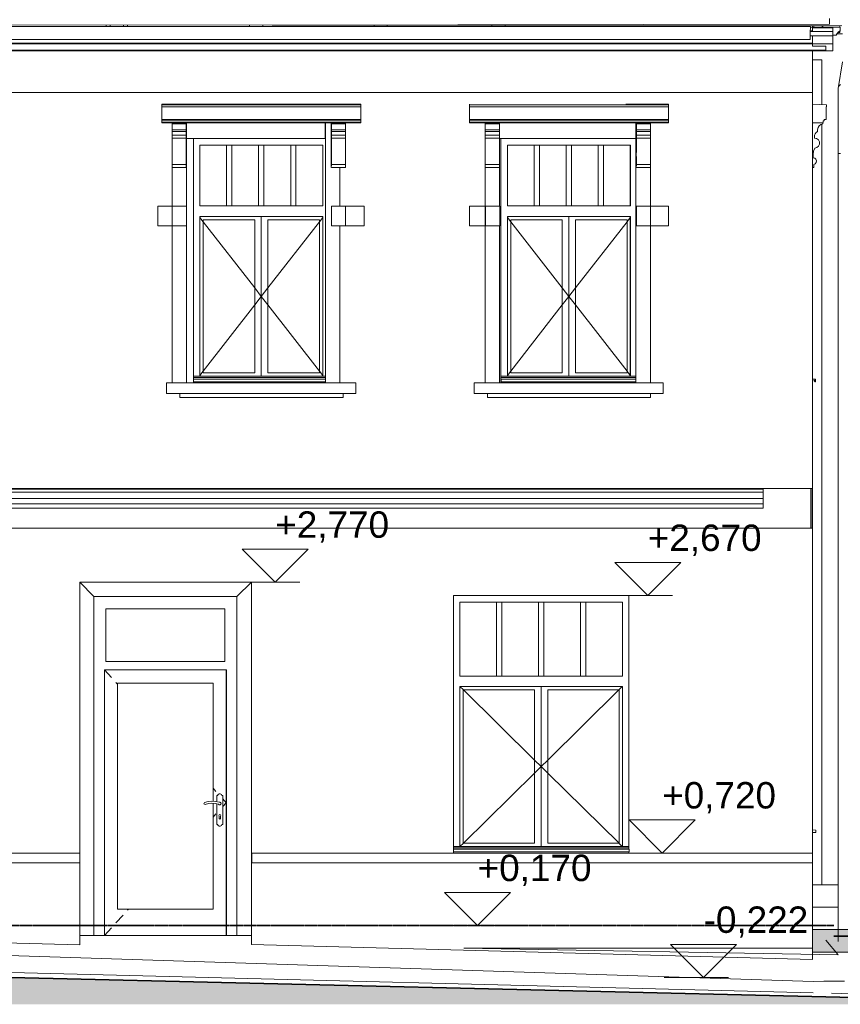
# Model space of a CAD drawing. Header units: millimetres. Extents: x -27785 to 104762, y -947 to 11132.
# Tile 107 of 146: x -6327 to -112, y -426 to 7030. Entities that reach past the tile are written whole.
import ezdxf

# ---------------------------------------------------------------- set-up
doc = ezdxf.new("R2010")
doc.units = ezdxf.units.MM
doc.header["$MEASUREMENT"] = 0
doc.linetypes.add('čárkovaná 3', pattern=[1.5, 1, -0.5])
for name, color, linetype in [('POHLED JIŽNÍ_1_3D prvky model', 7, 'Continuous'), ('POHLED JIŽNÍ_1_Bourané_3D prvky fasada nove', 7, 'Continuous'), ('POHLED JIŽNÍ_1_Bourané_3D prvky fasada stavajici', 7, 'Continuous'), ('POHLED JIŽNÍ_1_Bourané_Konstrukce - krov', 7, 'Continuous'), ('POHLED JIŽNÍ_1_Bourané_Konstrukce - nenosné', 7, 'Continuous'), ('POHLED JIŽNÍ_1_Bourané_Konstrukce - nosné', 7, 'Continuous'), ('POHLED JIŽNÍ_1_Bourané_Konstrukce - střechy a skořepiny', 7, 'Continuous'), ('POHLED JIŽNÍ_1_Bourané_Konstrukce - římsy', 7, 'Continuous'), ('POHLED JIŽNÍ_1_Bourané_Kóty - SP', 7, 'Continuous'), ('POHLED JIŽNÍ_1_Konstrukce - krov', 7, 'Continuous'), ('POHLED JIŽNÍ_1_Konstrukce - nosné', 7, 'Continuous'), ('POHLED JIŽNÍ_1_Kóty - SP', 7, 'Continuous'), ('POHLED JIŽNÍ_1_Situace - terén', 7, 'Continuous'), ('POHLED JIŽNÍ_1_TZB - elektroinstalace', 7, 'Continuous'), ('POHLED JIŽNÍ_1_Výplně – Řezové', 7, 'Continuous')]:
    doc.layers.add(name, color=color, linetype=linetype)
doc.styles.add('GENEROVANÝ_STYL_1', font='txt')

msp = doc.modelspace()

# ---------------------------------------------------------------- hatches: boundary and pattern name
at = {"layer": 'POHLED JIŽNÍ_1_Bourané_Konstrukce - střechy a skořepiny', "linetype": 'Continuous', "lineweight": 0, "true_color": 0xcccccc}
msp.add_hatch(color=254, dxfattribs=at).paths.add_polyline_path([(876.6, -30), (876.6, 140), (-322.5, 140), (-322.5, -30)])
at = {"layer": 'POHLED JIŽNÍ_1_Výplně – Řezové', "linetype": 'Continuous', "lineweight": 13}
msp.add_hatch(color=253, dxfattribs=at).paths.add_polyline_path([(-27785, -425.7), (2046.4, -425.7), (-115.4, -370.9), (-27785, 284)])

# ---------------------------------------------------------------- linework, layer by layer
at = {"layer": 'POHLED JIŽNÍ_1_3D prvky model', "color": 7, "linetype": 'Continuous', "lineweight": 13}
msp.add_line((-322.8, -46.6), (-322.8, 0), dxfattribs=at)
at = {"layer": 'POHLED JIŽNÍ_1_Bourané_3D prvky fasada nove', "color": 7, "linetype": 'Continuous', "lineweight": 13}
for p, q in [((-216.7, 6385.6), (-322.5, 6390.2)), ((-220.2, 6274.3), (-219.7, 6371.1)), ((-219.7, 6371.1), (-216.7, 6371.1)), ((-216.7, 6371.1), (-216.7, 6385.6)), ((-242.7, 6250.7), (-242.7, 6264.8)), ((-242.7, 6264.8), (-233.5, 6264.8)), ((-233.5, 6264.8), (-233.5, 6274.3)), ((-233.5, 6274.3), (-220.2, 6274.3)), ((-322.5, 6250), (-314.9, 6250)), ((-314.9, 6250.3), (-242.7, 6250.7)), ((-314.9, 6250), (-314.9, 6250.3))]:
    msp.add_line(p, q, dxfattribs=at)
at = {"layer": 'POHLED JIŽNÍ_1_Bourané_3D prvky fasada stavajici', "color": 7, "linetype": 'Continuous', "lineweight": 13}
for p, q in [((-95.6, 6711.1), (-127.4, 6510.5)), ((-127.4, 6510.5), (-127.4, 6017)), ((-124.1, 6526.8), (-111.9, 6540.6)), ((-5251.7, 6385.6), (-5252, 6391.8)), ((-5252, 6391.8), (-5252, 6250)), ((-3743.1, 6391.8), (-5252, 6391.8)), ((-5251.8, 6371.1), (-5251.7, 6385.6)), ((-5251.8, 6274.3), (-5251.8, 6371.1)), ((-3742.8, 6371.1), (-5251.8, 6371.1)), ((-3742.8, 6385.6), (-5251.7, 6385.6)), ((-3742.8, 6371.1), (-5251.7, 6371.1)), ((-3742.8, 6385.6), (-3743.1, 6391.8)), ((-3742.8, 6371.1), (-3742.8, 6385.6)), ((-3742.8, 6274.3), (-3742.8, 6371.1)), ((-2921.8, 6385.6), (-2922, 6391.7)), ((-2921.8, 6371.1), (-2921.8, 6385.6)), ((-1412.8, 6385.6), (-2921.8, 6385.6)), ((-2921.8, 6274.3), (-2921.8, 6371.1)), ((-1412.8, 6371.1), (-2921.8, 6371.1)), ((-1412.8, 6371.1), (-2921.8, 6371.1)), ((-1413.1, 6391.8), (-1737.2, 6391.8)), ((-1412.8, 6385.6), (-1413.1, 6391.8)), ((-1412.8, 6371.1), (-1412.8, 6385.6)), ((-1412.8, 6274.3), (-1412.8, 6371.1)), ((-5251.8, 6264.8), (-5251.8, 6274.3)), ((-3742.8, 6274.3), (-5251.8, 6274.3)), ((-5251.8, 6250.7), (-5251.8, 6264.8)), ((-3742.8, 6264.8), (-5251.8, 6264.8)), ((-3742.8, 6264.8), (-3742.8, 6274.3)), ((-3742.8, 6250.7), (-3742.8, 6264.8)), ((-2922, 6286.2), (-2922, 6250)), ((-2921.8, 6264.8), (-2921.8, 6274.3)), ((-1412.8, 6274.3), (-2921.8, 6274.3)), ((-2921.8, 6250.7), (-2921.8, 6264.8)), ((-1412.8, 6264.8), (-2921.8, 6264.8)), ((-1412.8, 6264.8), (-1412.8, 6274.3)), ((-1412.8, 6250.7), (-1412.8, 6264.8)), ((-3743, 6250.3), (-5252, 6250.3)), ((-5252, 6250.3), (-5252, 6250.3)), ((-3743, 6250), (-5252, 6250)), ((-5252, 6250), (-5252, 6250)), ((-3742.8, 6250.7), (-5251.8, 6250.7)), ((-5251.8, 6250.7), (-5251.8, 6250.7)), ((-5173.9, 5618.1), (-5173.9, 6250)), ((-5173.6, 6249.9), (-5173.8, 6249.9)), ((-5173.7, 6226.8), (-5173.6, 6237)), ((-5173.7, 6212.8), (-5173.7, 6226.8)), ((-5173.7, 6196.7), (-5173.7, 6212.8)), ((-5173.7, 6182.5), (-5173.7, 6196.7)), ((-5065.4, 6196.7), (-5173.7, 6196.7)), ((-5173.6, 6242.4), (-5173.6, 6249.9)), ((-5065.3, 6249.9), (-5173.6, 6249.9)), ((-5173.6, 6237), (-5173.6, 6242.4)), ((-5065.3, 6242.4), (-5173.6, 6242.4)), ((-5065.4, 6237), (-5065.3, 6242.4)), ((-5065.4, 6226.8), (-5065.4, 6237)), ((-5065.4, 6212.8), (-5065.4, 6226.8)), ((-5065.4, 6196.7), (-5065.4, 6212.8)), ((-5065.4, 6182.5), (-5065.4, 6196.7)), ((-5065.3, 6242.4), (-5065.3, 6249.9)), ((-5063.4, 5618.1), (-5063.4, 6250)), ((-5063.4, 6250), (-4013.4, 6250)), ((-4013.4, 6130), (-4013.4, 6250)), ((-4012.6, 4310), (-4012.6, 6250)), ((-4012.6, 4280), (-4012.6, 6250)), ((-3967.1, 6249.9), (-3967.3, 6249.9)), ((-3967.3, 6249.9), (-3967.3, 5910.8)), ((-3967.2, 6196.7), (-3967.1, 6212.8)), ((-3967.2, 6182.5), (-3967.2, 6196.7)), ((-3858.9, 6196.7), (-3967.2, 6196.7)), ((-3967.1, 6242.4), (-3967.1, 6249.9)), ((-3858.8, 6249.9), (-3967.1, 6249.9)), ((-3967.1, 6237), (-3967.1, 6242.4)), ((-3858.8, 6242.4), (-3967.1, 6242.4)), ((-3967.1, 6226.8), (-3967.1, 6237)), ((-3967.1, 6212.8), (-3967.1, 6226.8)), ((-3902.2, 6249.9), (-3902.2, 6250)), ((-3858.9, 6226.8), (-3858.8, 6237)), ((-3858.9, 6212.8), (-3858.9, 6226.8)), ((-3858.9, 6196.7), (-3858.9, 6212.8)), ((-3858.9, 6182.5), (-3858.9, 6196.7)), ((-3858.8, 6242.4), (-3858.8, 6249.9)), ((-3858.8, 6237), (-3858.8, 6242.4)), ((-3743, 6250.3), (-3742.8, 6250.7)), ((-3743, 6250), (-3743, 6250.3)), ((-1413, 6250.3), (-2922, 6250.3)), ((-2922, 6250.3), (-2922, 6250.3)), ((-1413, 6250), (-2922, 6250)), ((-2922, 6250), (-2922, 6250)), ((-1412.8, 6250.7), (-2921.8, 6250.7)), ((-2921.8, 6250.7), (-2921.8, 6250.7)), ((-2802.9, 5618.1), (-2802.9, 6250)), ((-2802.6, 6249.9), (-2802.8, 6249.9)), ((-2802.7, 6226.8), (-2802.6, 6237)), ((-2802.7, 6212.8), (-2802.7, 6226.8)), ((-2802.7, 6196.7), (-2802.7, 6212.8)), ((-2802.7, 6182.5), (-2802.7, 6196.7)), ((-2694.5, 6196.7), (-2802.7, 6196.7)), ((-2802.6, 6242.4), (-2802.6, 6249.9)), ((-2694.4, 6249.9), (-2802.6, 6249.9)), ((-2802.6, 6237), (-2802.6, 6242.4)), ((-2694.4, 6242.4), (-2802.6, 6242.4)), ((-2694.5, 6196.7), (-2694.4, 6212.8)), ((-2694.5, 6182.5), (-2694.5, 6196.7)), ((-2694.4, 6242.4), (-2694.4, 6249.9)), ((-2694.4, 6237), (-2694.4, 6242.4)), ((-2694.4, 6226.8), (-2694.4, 6237)), ((-2694.4, 6212.8), (-2694.4, 6226.8)), ((-2692.4, 5618.1), (-2692.4, 6250)), ((-2692.4, 6250), (-1661.6, 6250)), ((-1661.6, 4280), (-1661.6, 6250)), ((-1657.1, 6249.9), (-1657.3, 6249.9)), ((-1657.3, 6249.9), (-1657.3, 5910.8)), ((-1657.2, 6212.8), (-1657.1, 6226.8)), ((-1657.2, 6196.7), (-1657.2, 6212.8)), ((-1657.2, 6182.5), (-1657.2, 6196.7)), ((-1548.9, 6196.7), (-1657.2, 6196.7)), ((-1657.1, 6242.4), (-1657.1, 6249.9)), ((-1548.8, 6249.9), (-1657.1, 6249.9)), ((-1657.1, 6237), (-1657.1, 6242.4)), ((-1548.8, 6242.4), (-1657.1, 6242.4)), ((-1657.1, 6226.8), (-1657.1, 6237)), ((-1551.2, 6249.9), (-1551.2, 6250)), ((-1548.9, 6237), (-1548.8, 6242.4)), ((-1548.9, 6226.8), (-1548.9, 6237)), ((-1548.9, 6212.8), (-1548.9, 6226.8)), ((-1548.9, 6196.7), (-1548.9, 6212.8)), ((-1548.9, 6182.5), (-1548.9, 6196.7)), ((-1548.8, 6242.4), (-1548.8, 6249.9)), ((-1413, 6250.3), (-1412.8, 6250.7)), ((-1413, 6250), (-1413, 6250.3)), ((-243.8, 6249.9), (-322.5, 6249.9)), ((-284.8, 6196.7), (-281.2, 6212.8)), ((-284.8, 6182.5), (-284.8, 6196.7)), ((-281.2, 6212.8), (-272.4, 6226.8)), ((-272.4, 6226.8), (-259.5, 6237)), ((-259.5, 6237), (-243.9, 6242.4)), ((-243.9, 6242.4), (-243.8, 6249.9)), ((-5173.8, 6155), (-5173.7, 6166.9)), ((-5065.5, 6155), (-5173.8, 6155)), ((-5173.8, 6133.5), (-5173.8, 6155)), ((-5065.5, 6133.5), (-5173.8, 6133.5)), ((-5173.7, 6130.1), (-5173.8, 6133.5)), ((-5173.7, 6176.5), (-5173.7, 6182.5)), ((-5065.4, 6182.5), (-5173.7, 6182.5)), ((-5173.7, 6166.9), (-5173.7, 6176.5)), ((-5173.7, 6120.1), (-5173.7, 6130.1)), ((-5173.7, 6105.3), (-5173.7, 6120.1)), ((-5065.5, 6176.5), (-5065.4, 6182.5)), ((-5065.5, 6166.9), (-5065.5, 6176.5)), ((-5065.5, 6155), (-5065.5, 6166.9)), ((-5065.5, 6133.5), (-5065.5, 6155)), ((-5065.5, 6130.1), (-5065.5, 6133.5)), ((-5065.4, 6120.1), (-5065.5, 6130.1)), ((-5065.4, 6105.3), (-5065.4, 6120.1)), ((-5063.4, 6130), (-4013.4, 6130)), ((-3967.2, 6176.5), (-3967.2, 6182.5)), ((-3858.9, 6182.5), (-3967.2, 6182.5)), ((-3967.2, 6166.9), (-3967.2, 6176.5)), ((-3967.2, 6155), (-3967.2, 6166.9)), ((-3859, 6155), (-3967.2, 6155)), ((-3967.2, 6133.5), (-3967.2, 6155)), ((-3859, 6133.5), (-3967.2, 6133.5)), ((-3967.2, 6130.1), (-3967.2, 6133.5)), ((-3967.1, 6120.1), (-3967.2, 6130.1)), ((-3967.1, 6105.3), (-3967.1, 6120.1)), ((-3859, 6166.9), (-3858.9, 6176.5)), ((-3859, 6155), (-3859, 6166.9)), ((-3859, 6133.5), (-3859, 6155)), ((-3858.9, 6130.1), (-3859, 6133.5)), ((-3858.9, 6176.5), (-3858.9, 6182.5)), ((-3858.9, 6120.1), (-3858.9, 6130.1)), ((-3858.9, 6105.3), (-3858.9, 6120.1)), ((-2802.8, 6166.9), (-2802.7, 6176.5)), ((-2802.8, 6155), (-2802.8, 6166.9)), ((-2694.5, 6155), (-2802.8, 6155)), ((-2802.8, 6133.5), (-2802.8, 6155)), ((-2694.5, 6133.5), (-2802.8, 6133.5)), ((-2802.7, 6130.1), (-2802.8, 6133.5)), ((-2802.7, 6176.5), (-2802.7, 6182.5)), ((-2694.5, 6182.5), (-2802.7, 6182.5)), ((-2802.7, 6120.1), (-2802.7, 6130.1)), ((-2802.7, 6105.3), (-2802.7, 6120.1)), ((-2694.5, 6176.5), (-2694.5, 6182.5)), ((-2694.5, 6166.9), (-2694.5, 6176.5)), ((-2694.5, 6155), (-2694.5, 6166.9)), ((-2694.5, 6133.5), (-2694.5, 6155)), ((-2694.5, 6130.1), (-2694.5, 6133.5)), ((-2694.4, 6120.1), (-2694.5, 6130.1)), ((-2694.4, 6105.3), (-2694.4, 6120.1)), ((-2692.4, 6130), (-1661.6, 6130)), ((-1661.6, 4310), (-1661.6, 6130)), ((-1657.2, 6176.5), (-1657.2, 6182.5)), ((-1548.9, 6182.5), (-1657.2, 6182.5)), ((-1657.2, 6166.9), (-1657.2, 6176.5)), ((-1657.2, 6155), (-1657.2, 6166.9)), ((-1549, 6155), (-1657.2, 6155)), ((-1657.2, 6133.5), (-1657.2, 6155)), ((-1549, 6133.5), (-1657.2, 6133.5)), ((-1657.2, 6130.1), (-1657.2, 6133.5)), ((-1657.1, 6120.1), (-1657.2, 6130.1)), ((-1657.1, 6105.3), (-1657.1, 6120.1)), ((-1549, 6166.9), (-1548.9, 6176.5)), ((-1549, 6155), (-1549, 6166.9)), ((-1549, 6133.5), (-1549, 6155)), ((-1548.9, 6130.1), (-1549, 6133.5)), ((-1548.9, 6176.5), (-1548.9, 6182.5)), ((-1548.9, 6120.1), (-1548.9, 6130.1)), ((-1548.9, 6105.3), (-1548.9, 6120.1)), ((-308.1, 6155), (-304, 6166.9)), ((-307.8, 6133.5), (-308.1, 6155)), ((-291.6, 6130.1), (-307.8, 6133.5)), ((-304, 6166.9), (-295.9, 6176.5)), ((-295.9, 6176.5), (-284.8, 6182.5)), ((-278.3, 6120.1), (-291.6, 6130.1)), ((-270.7, 6105.3), (-278.3, 6120.1)), ((-5173.8, 6035), (-5173.7, 6058)), ((-5173.7, 6088.7), (-5173.7, 6105.3)), ((-5173.7, 6073.5), (-5173.7, 6088.7)), ((-5173.7, 6062.5), (-5173.7, 6073.5)), ((-5173.7, 6058), (-5173.7, 6062.5)), ((-5065.5, 6062.5), (-5065.4, 6073.5)), ((-5065.5, 6058), (-5065.5, 6062.5)), ((-5065.5, 6035), (-5065.5, 6058)), ((-5065.4, 6088.7), (-5065.4, 6105.3)), ((-5065.4, 6073.5), (-5065.4, 6088.7)), ((-3967.2, 6062.5), (-3967.1, 6073.5)), ((-3967.2, 6058), (-3967.2, 6062.5)), ((-3967.2, 6035), (-3967.2, 6058)), ((-3967.1, 6088.7), (-3967.1, 6105.3)), ((-3967.1, 6073.5), (-3967.1, 6088.7)), ((-3859, 6058), (-3858.9, 6062.5)), ((-3859, 6035), (-3859, 6058)), ((-3858.9, 6088.7), (-3858.9, 6105.3)), ((-3858.9, 6073.5), (-3858.9, 6088.7)), ((-3858.9, 6062.5), (-3858.9, 6073.5)), ((-2802.8, 6058), (-2802.7, 6062.5)), ((-2802.8, 6035), (-2802.8, 6058)), ((-2802.7, 6088.7), (-2802.7, 6105.3)), ((-2802.7, 6073.5), (-2802.7, 6088.7)), ((-2802.7, 6062.5), (-2802.7, 6073.5)), ((-2694.5, 6062.5), (-2694.4, 6073.5)), ((-2694.5, 6058), (-2694.5, 6062.5)), ((-2694.5, 6035), (-2694.5, 6058)), ((-2694.4, 6088.7), (-2694.4, 6105.3)), ((-2694.4, 6073.5), (-2694.4, 6088.7)), ((-1657.2, 6062.5), (-1657.1, 6073.5)), ((-1657.2, 6058), (-1657.2, 6062.5)), ((-1657.2, 6035), (-1657.2, 6058)), ((-1657.1, 6088.7), (-1657.1, 6105.3)), ((-1657.1, 6073.5), (-1657.1, 6088.7)), ((-1549, 6058), (-1548.9, 6062.5)), ((-1549, 6035), (-1549, 6058)), ((-1548.9, 6088.7), (-1548.9, 6105.3)), ((-1548.9, 6073.5), (-1548.9, 6088.7)), ((-1548.9, 6062.5), (-1548.9, 6073.5)), ((-315, 6035), (-305.2, 6058)), ((-305.2, 6058), (-289.2, 6062.5)), ((-289.2, 6062.5), (-276.7, 6073.5)), ((-276.7, 6073.5), (-270.1, 6088.7)), ((-270.1, 6088.7), (-270.7, 6105.3)), ((-5173.8, 6010.3), (-5173.8, 6035)), ((-5173.8, 5985.4), (-5173.8, 6010.3)), ((-5173.7, 5981.9), (-5173.8, 5985.4)), ((-5173.7, 5973.5), (-5173.7, 5981.9)), ((-5173.7, 5962), (-5173.7, 5973.5)), ((-5065.5, 6010.3), (-5065.5, 6035)), ((-5065.5, 5985.4), (-5065.5, 6010.3)), ((-5065.5, 5981.9), (-5065.5, 5985.4)), ((-5065.5, 5973.5), (-5065.5, 5981.9)), ((-5065.5, 5962), (-5065.5, 5973.5)), ((-3967.2, 6010.3), (-3967.2, 6035)), ((-3967.2, 5985.4), (-3967.2, 6010.3)), ((-3967.2, 5981.9), (-3967.2, 5985.4)), ((-3967.2, 5973.5), (-3967.2, 5981.9)), ((-3967.2, 5962), (-3967.2, 5973.5)), ((-3859, 6010.3), (-3859, 6035)), ((-3859, 5985.4), (-3859, 6010.3)), ((-3859, 5981.9), (-3859, 5985.4)), ((-3858.9, 5973.5), (-3859, 5981.9)), ((-3858.9, 5962), (-3858.9, 5973.5)), ((-2802.8, 6010.3), (-2802.8, 6035)), ((-2802.8, 5985.4), (-2802.8, 6010.3)), ((-2802.8, 5981.9), (-2802.8, 5985.4)), ((-2802.7, 5973.5), (-2802.8, 5981.9)), ((-2802.7, 5962), (-2802.7, 5973.5)), ((-2694.5, 6010.3), (-2694.5, 6035)), ((-2694.5, 5985.4), (-2694.5, 6010.3)), ((-2694.5, 5981.9), (-2694.5, 5985.4)), ((-2694.5, 5973.5), (-2694.5, 5981.9)), ((-2694.5, 5962), (-2694.5, 5973.5)), ((-1657.3, 6010.3), (-1657.2, 6035)), ((-1657.2, 5985.4), (-1657.3, 6010.3)), ((-1657.2, 5981.9), (-1657.2, 5985.4)), ((-1657.2, 5973.5), (-1657.2, 5981.9)), ((-1657.2, 5962), (-1657.2, 5973.5)), ((-1549, 6010.3), (-1549, 6035)), ((-1549, 5985.4), (-1549, 6010.3)), ((-1549, 5981.9), (-1549, 5985.4)), ((-1548.9, 5973.5), (-1549, 5981.9)), ((-1548.9, 5962), (-1548.9, 5973.5)), ((-319.2, 6010.3), (-315, 6035)), ((-317.6, 5985.4), (-319.2, 6010.3)), ((-305.9, 5981.9), (-317.6, 5985.4)), ((-297, 5973.5), (-305.9, 5981.9)), ((-292.9, 5962), (-297, 5973.5)), ((-127.4, 6017), (-124.1, 6017)), ((-127.4, 6017), (-127.4, 49.1)), ((-124.1, 6017), (-111.9, 6017)), ((-5173.8, 5934.2), (-5173.7, 5939.8)), ((-5173.8, 5910.8), (-5173.8, 5934.2)), ((-5065.5, 5934.2), (-5173.8, 5934.2)), ((-5173.8, 4280), (-5173.8, 5910.8)), ((-5065.5, 5910.8), (-5173.8, 5910.8)), ((-5173.7, 5949.8), (-5173.7, 5962)), ((-5173.7, 5939.8), (-5173.7, 5949.8)), ((-5065.5, 5949.8), (-5065.5, 5962)), ((-5065.5, 5939.8), (-5065.5, 5949.8)), ((-5065.5, 5934.2), (-5065.5, 5939.8)), ((-5065.5, 5910.8), (-5065.5, 5934.2)), ((-3967.3, 5910.8), (-3967.2, 5934.2)), ((-3967.2, 5949.8), (-3967.2, 5962)), ((-3967.2, 5939.8), (-3967.2, 5949.8)), ((-3967.2, 5934.2), (-3967.2, 5939.8)), ((-3859, 5934.2), (-3967.2, 5934.2)), ((-3859, 5910.8), (-3967.2, 5910.8)), ((-3902.2, 5618.1), (-3902.2, 5910.8)), ((-3859, 5939.8), (-3858.9, 5949.8)), ((-3859, 5934.2), (-3859, 5939.8)), ((-3859, 5910.8), (-3859, 5934.2)), ((-3858.9, 5949.8), (-3858.9, 5962)), ((-2802.8, 5934.2), (-2802.7, 5939.8)), ((-2802.8, 5910.8), (-2802.8, 5934.2)), ((-2694.5, 5934.2), (-2802.8, 5934.2)), ((-2802.8, 4280), (-2802.8, 5910.8)), ((-2694.5, 5910.8), (-2802.8, 5910.8)), ((-2802.7, 5949.8), (-2802.7, 5962)), ((-2802.7, 5939.8), (-2802.7, 5949.8)), ((-2694.5, 5949.8), (-2694.5, 5962)), ((-2694.5, 5939.8), (-2694.5, 5949.8)), ((-2694.5, 5934.2), (-2694.5, 5939.8)), ((-2694.5, 5910.8), (-2694.5, 5934.2)), ((-1657.3, 5910.8), (-1657.2, 5934.2)), ((-1657.2, 5949.8), (-1657.2, 5962)), ((-1657.2, 5939.8), (-1657.2, 5949.8)), ((-1657.2, 5934.2), (-1657.2, 5939.8)), ((-1549, 5934.2), (-1657.2, 5934.2)), ((-1549, 5910.8), (-1657.2, 5910.8)), ((-1551.2, 5618.1), (-1551.2, 5910.8)), ((-1549, 5939.8), (-1548.9, 5949.8)), ((-1549, 5934.2), (-1549, 5939.8)), ((-1549, 5910.8), (-1549, 5934.2)), ((-1548.9, 5949.8), (-1548.9, 5962)), ((-322.5, 5910.8), (-312.6, 5910.8)), ((-312.6, 5934.2), (-301.7, 5939.8)), ((-312.6, 5910.8), (-312.6, 5934.2)), ((-301.7, 5939.8), (-294.6, 5949.8)), ((-294.6, 5949.8), (-292.9, 5962)), ((-5280.3, 5618.1), (-5280.3, 5468.1)), ((-5280.3, 5618.1), (-5280.3, 5618.1)), ((-5280.3, 5618.1), (-5173.8, 5618.1)), ((-5280.3, 5468.1), (-5280.3, 5618.1)), ((-5171.6, 5468.1), (-5171.6, 5618.1)), ((-5171.6, 5618.1), (-5171.6, 5618.1)), ((-5171.6, 5618.1), (-5063.3, 5618.1)), ((-5063.3, 5468.1), (-5063.3, 5618.1)), ((-3967.2, 5468.1), (-3967.2, 5618.1)), ((-3967.2, 5618.1), (-3858.9, 5618.1)), ((-3858.9, 5468.1), (-3858.9, 5618.1)), ((-3858.9, 5618.1), (-3718.8, 5618.1)), ((-3718.8, 5468.1), (-3718.8, 5618.1)), ((-2922, 5618.1), (-2922, 5468.1)), ((-2922, 5618.1), (-2922, 5618.1)), ((-2922, 5618.1), (-2802.8, 5618.1)), ((-2922, 5468.1), (-2922, 5618.1)), ((-2800.6, 5468.1), (-2800.6, 5618.1)), ((-2800.6, 5618.1), (-2800.6, 5618.1)), ((-2800.6, 5618.1), (-2692.3, 5618.1)), ((-2692.3, 5468.1), (-2692.3, 5618.1)), ((-1657.2, 5468.1), (-1657.2, 5618.1)), ((-1657.2, 5618.1), (-1549, 5618.1)), ((-1549, 5468.1), (-1549, 5618.1)), ((-1549, 5618.1), (-1413, 5618.1)), ((-1413, 5468.1), (-1413, 5618.1)), ((-5280.3, 5468.1), (-5173.8, 5468.1)), ((-5280.3, 5468.1), (-5280.3, 5468.1)), ((-5173.9, 4280), (-5173.9, 5468.1)), ((-5171.6, 5468.1), (-5171.6, 5468.1)), ((-5171.6, 5468.1), (-5063.3, 5468.1)), ((-5063.4, 4280), (-5063.4, 5468.1)), ((-3967.2, 5468.1), (-3858.9, 5468.1)), ((-3902.2, 4280), (-3902.2, 5468.1)), ((-3858.9, 5468.1), (-3718.8, 5468.1)), ((-2922, 5468.1), (-2802.8, 5468.1)), ((-2922, 5468.1), (-2922, 5468.1)), ((-2802.9, 4280), (-2802.9, 5468.1)), ((-2800.7, 5468.1), (-2800.6, 5468.1)), ((-2800.6, 5468.1), (-2692.3, 5468.1)), ((-2692.4, 4280), (-2692.4, 5468.1)), ((-1657.2, 5468.1), (-1549, 5468.1)), ((-1551.2, 4280), (-1551.2, 5468.1)), ((-1549, 5468.1), (-1413, 5468.1)), ((-5215.5, 4199.6), (-5215.5, 4279.6)), ((-5215.1, 4199.6), (-5215.1, 4279.6)), ((-5215.1, 4279.6), (-5215.1, 4279.6)), ((-5215.1, 4279.6), (-3782.8, 4279.6)), ((-5173.9, 4280), (-5173.8, 4280)), ((-5173.8, 4280), (-5063.4, 4280)), ((-4012.6, 4280), (-4012.6, 4288)), ((-4012.6, 4280), (-3902.2, 4280)), ((-3782.8, 4199.6), (-3782.8, 4279.6)), ((-2885.5, 4279.6), (-2885.1, 4279.6)), ((-2885.5, 4199.6), (-2885.5, 4279.6)), ((-2885.1, 4279.6), (-1452.8, 4279.6)), ((-2885.1, 4199.6), (-2885.1, 4279.6)), ((-2802.9, 4280), (-2802.8, 4280)), ((-2802.8, 4280), (-2692.4, 4280)), ((-1661.6, 4280), (-1661.6, 4288)), ((-1661.6, 4280), (-1551.2, 4280)), ((-1452.8, 4199.6), (-1452.8, 4279.6)), ((-5215.5, 4199.6), (-5215.1, 4199.6)), ((-5215.1, 4199.6), (-3782.8, 4199.6)), ((-5115.7, 4168.4), (-5115.7, 4198.4)), ((-5115.5, 4168.4), (-5115.5, 4198.4)), ((-5115.5, 4198.4), (-5115.5, 4198.4)), ((-5115.5, 4198.4), (-3878.7, 4198.4)), ((-3878.7, 4168.4), (-3878.7, 4198.4)), ((-2885.5, 4199.6), (-2885.1, 4199.6)), ((-2885.1, 4199.6), (-1452.8, 4199.6)), ((-2785.7, 4198.4), (-2785.5, 4198.4)), ((-2785.7, 4168.4), (-2785.7, 4198.4)), ((-2785.5, 4198.4), (-1548.7, 4198.4)), ((-2785.5, 4168.4), (-2785.5, 4198.4)), ((-1548.7, 4168.4), (-1548.7, 4198.4)), ((-5115.7, 4168.4), (-5115.5, 4168.4)), ((-5115.5, 4168.4), (-3878.7, 4168.4)), ((-2785.7, 4168.4), (-2785.5, 4168.4)), ((-2785.5, 4168.4), (-1548.7, 4168.4)), ((-127.4, -50.2), (-127.4, -50.2))]:
    msp.add_line(p, q, dxfattribs=at)
at = {"layer": 'POHLED JIŽNÍ_1_Bourané_Konstrukce - krov', "color": 7, "linetype": 'Continuous', "lineweight": 13}
for p, q in [((-20478.4, 6980), (-339.4, 6980)), ((-5672, 6980), (-5672, 6990.3)), ((-5641.7, 6980), (-5641.8, 6990.3)), ((-5641.4, 6990.3), (-5641.4, 6980)), ((-5541.4, 6980), (-5541.4, 6990.2)), ((-5512, 6990.1), (-5512, 6980)), ((-4585.8, 6980), (-4585.8, 6988.9)), ((-4585.8, 6988.9), (-4585.4, 6980)), ((-4485.4, 6980), (-4485.4, 6988.8)), ((-3643.9, 6980), (-3643.9, 6987.7)), ((-3643.9, 6987.7), (-3643.6, 6980)), ((-3543.6, 6980), (-3543.6, 6987.6)), ((-2750.7, 6980), (-2750.8, 6986.6)), ((-2750.8, 6986.6), (-2750.4, 6980)), ((-2650.4, 6980), (-2650.4, 6986.5)), ((-1857.6, 6980), (-1857.6, 6985.5)), ((-1857.6, 6985.5), (-1857.2, 6980)), ((-1757.2, 6980), (-1757.2, 6985.3)), ((-1029.6, 6980), (-1029.6, 6984.4)), ((-1029.6, 6984.4), (-1029.3, 6980)), ((-929.3, 6980), (-929.3, 6984.3)), ((-796.7, 6984.1), (-796.7, 6980)), ((-339.4, 6980), (-339.5, 6930)), ((-314, 6983.5), (-314, 6972.6)), ((-249.1, 6972.6), (-314, 6972.6)), ((-249.1, 6983.4), (-249.1, 6972.6)), ((-15964.5, 6880), (-339.6, 6880)), ((-339.5, 6893.4), (-339.6, 6880)), ((-339.5, 6930), (-339.5, 6893.4)), ((-138.6, 6923.8), (-132.6, 6922.1)), ((-95.6, 6922.1), (-132.6, 6922.1))]:
    msp.add_line(p, q, dxfattribs=at)
at = {"layer": 'POHLED JIŽNÍ_1_Bourané_Konstrukce - nenosné', "color": 7, "linetype": 'Continuous', "lineweight": 13}
for p, q in [((-322.5, 480), (-127.4, 480)), ((-322.5, 310), (-127.4, 310)), ((-322.5, 140), (-127.4, 140)), ((-322.8, -30), (-221, -30))]:
    msp.add_line(p, q, dxfattribs=at)
at = {"layer": 'POHLED JIŽNÍ_1_Bourané_Konstrukce - nosné', "color": 7, "linetype": 'Continuous', "lineweight": 13}
for p, q in [((-656.8, 6983.9), (-656.8, 6980)), ((-655.3, 6983.9), (-655.3, 6980)), ((-653.7, 6983.9), (-653.7, 6980)), ((-653, 6983.9), (-653, 6980)), ((-651.7, 6983.9), (-651.7, 6980)), ((-650.8, 6983.9), (-650.8, 6980)), ((-649.4, 6983.9), (-649.4, 6980)), ((-647.9, 6983.9), (-647.9, 6980)), ((-497.9, 6980), (-497.9, 6983.7)), ((-492.8, 6983.7), (-492.8, 6980)), ((-169.3, 6939.8), (-339.5, 6939.8)), ((-322.8, 6972.6), (-322.8, 6983.5)), ((-169.3, 6967.5), (-322.1, 6967.5)), ((-169.4, 6932.7), (-169.3, 6939.8)), ((-169.3, 6939.8), (-169.3, 6967.5)), ((-169.4, 6907.1), (-339.5, 6907.1)), ((-169.5, 6907), (-322.2, 6907)), ((-169.5, 6907), (-169.4, 6907.1)), ((-169.5, 6846.9), (-169.5, 6907)), ((-169.4, 6921.4), (-169.4, 6932.7)), ((-169.4, 6907.1), (-169.4, 6921.4)), ((-169.5, 6846.9), (-15964.5, 6846.9)), ((-169.6, 6795.4), (-15964.5, 6795.4)), ((-14938.5, 6795.4), (-2309, 6795.4)), ((-2309, 6795.4), (-1709.7, 6795.4)), ((-1709.7, 6795.4), (-322.5, 6795.4)), ((-169.8, 6795.4), (-322.5, 6795.4)), ((-169.6, 6846.8), (-322.4, 6846.8)), ((-169.8, 6795.4), (-169.6, 6795.4)), ((-169.6, 6846.8), (-169.5, 6846.9)), ((-169.6, 6795.4), (-169.6, 6846.8)), ((-5012.3, 4280), (-5012.3, 6130)), ((-4013.4, 6130), (-4012.6, 6130)), ((-2682.3, 4280), (-2682.3, 6130)), ((-4962.6, 5620), (-4962.6, 6080)), ((-4962.6, 6080), (-4032.6, 6080)), ((-4760.1, 6080), (-4760.1, 5620)), ((-4720.1, 5620), (-4720.1, 6080)), ((-4517.6, 6080), (-4517.6, 5620)), ((-4477.6, 5620), (-4477.6, 6080)), ((-4275.1, 6080), (-4275.1, 5620)), ((-4235.1, 5620), (-4235.1, 6080)), ((-4032.7, 5620), (-4032.7, 6080)), ((-4032.6, 6080), (-4032.6, 5620)), ((-2632.6, 5620), (-2632.6, 6080)), ((-2632.6, 6080), (-1702.6, 6080)), ((-2430.2, 6080), (-2430.2, 5620)), ((-2390.2, 5620), (-2390.2, 6080)), ((-2187.7, 6080), (-2187.7, 5620)), ((-2147.7, 5620), (-2147.7, 6080)), ((-1945.2, 6080), (-1945.2, 5620)), ((-1905.2, 5620), (-1905.2, 6080)), ((-1702.7, 5620), (-1702.7, 6080)), ((-1702.6, 6080), (-1702.6, 5620)), ((-4032.6, 5620), (-4962.6, 5620)), ((-1702.6, 5620), (-2632.6, 5620)), ((-4962.6, 4330), (-4962.6, 5540)), ((-4962.6, 5540), (-4032.6, 5540)), ((-4962.6, 5532.8), (-4937.7, 5500.7)), ((-4497.7, 4330), (-4497.7, 5540)), ((-4032.7, 5532.9), (-4057.7, 5500.7)), ((-4032.7, 5540), (-4032.7, 4330)), ((-4032.6, 5540), (-4032.6, 4330)), ((-2632.6, 4330), (-2632.6, 5540)), ((-2632.6, 5540), (-1702.6, 5540)), ((-2632.6, 5532.8), (-2607.7, 5500.7)), ((-2167.7, 4330), (-2167.7, 5540)), ((-1702.7, 5532.9), (-1727.7, 5500.7)), ((-1702.7, 5540), (-1702.7, 4330)), ((-1702.6, 5540), (-1702.6, 4330)), ((-4937.7, 4355), (-4937.7, 5515)), ((-4937.7, 5515), (-4547.7, 5515)), ((-4937.7, 5500.7), (-4547.7, 4999.3)), ((-4547.7, 5515), (-4547.7, 4355)), ((-4547.7, 4355), (-4547.7, 5515)), ((-4447.7, 4355), (-4447.7, 5515)), ((-4447.7, 5515), (-4057.7, 5515)), ((-4057.7, 5500.7), (-4447.7, 4999.3)), ((-4057.7, 5515), (-4057.7, 4355)), ((-4057.7, 4355), (-4057.7, 5515)), ((-2607.7, 4355), (-2607.7, 5515)), ((-2607.7, 5515), (-2217.7, 5515)), ((-2607.7, 5500.7), (-2217.7, 4999.3)), ((-2217.7, 5515), (-2217.7, 4355)), ((-2217.7, 4355), (-2217.7, 5515)), ((-2117.7, 4355), (-2117.7, 5515)), ((-2117.7, 5515), (-1727.7, 5515)), ((-1727.7, 5500.7), (-2117.7, 4999.3)), ((-1727.7, 5515), (-1727.7, 4355)), ((-1727.7, 4355), (-1727.7, 5515)), ((-4547.7, 4999.3), (-4497.7, 4935)), ((-4447.7, 4999.3), (-4497.7, 4935)), ((-2217.7, 4999.3), (-2167.7, 4935)), ((-2117.7, 4999.3), (-2167.7, 4935)), ((-4547.7, 4870.7), (-4497.7, 4935)), ((-4447.7, 4870.7), (-4497.7, 4935)), ((-2217.7, 4870.7), (-2167.7, 4935)), ((-2117.7, 4870.7), (-2167.7, 4935)), ((-4937.7, 4369.3), (-4547.7, 4870.7)), ((-4057.7, 4369.3), (-4447.7, 4870.7)), ((-2607.7, 4369.3), (-2217.7, 4870.7)), ((-1727.7, 4369.3), (-2117.7, 4870.7)), ((-5012.3, 4330), (-4012.6, 4330)), ((-4962.6, 4337.2), (-4937.7, 4369.3)), ((-4547.7, 4355), (-4937.7, 4355)), ((-4057.7, 4355), (-4447.7, 4355)), ((-4032.7, 4337.1), (-4057.7, 4369.3)), ((-2682.3, 4330), (-1661.6, 4330)), ((-2632.6, 4337.2), (-2607.7, 4369.3)), ((-2217.7, 4355), (-2607.7, 4355)), ((-1727.7, 4355), (-2117.7, 4355)), ((-1702.7, 4337.1), (-1727.7, 4369.3)), ((-5012.3, 4320), (-4012.6, 4320)), ((-5012.3, 4310), (-5012.2, 4308)), ((-4012.6, 4280), (-5012.3, 4280)), ((-5012.2, 4308), (-5012.2, 4288)), ((-5012.2, 4308), (-4012.6, 4308)), ((-5012.2, 4288), (-5012.2, 4298)), ((-5012.2, 4288), (-4012.6, 4288)), ((-2682.3, 4320), (-1661.6, 4320)), ((-2682.3, 4310), (-2682.2, 4308)), ((-1661.6, 4280), (-2682.3, 4280)), ((-2682.2, 4308), (-2682.2, 4288)), ((-2682.2, 4308), (-1661.6, 4308)), ((-2682.2, 4288), (-2682.2, 4298)), ((-2682.2, 4288), (-1661.6, 4288)), ((-322.5, 4309.5), (-300.5, 4308)), ((-322.5, 4309.3), (-303.1, 4308)), ((-303.1, 4288), (-313.1, 4298)), ((-310.5, 4298), (-313.1, 4298)), ((-300.5, 4288), (-310.5, 4298)), ((-303.1, 4308), (-303.1, 4290.6)), ((-300.5, 4308), (-303.1, 4308)), ((-300.5, 4288), (-303.1, 4288)), ((-300.5, 4308), (-300.5, 4288)), ((-697.2, 3475.2), (-15965, 3475.2)), ((-697.2, 3452.5), (-15965, 3452.5)), ((-697.3, 3446.1), (-697.2, 3452.5)), ((-697.3, 3434.8), (-697.3, 3446.1)), ((-697.3, 3420.2), (-697.3, 3434.8)), ((-697.2, 3452.5), (-697.2, 3475.2)), ((-697.3, 3404.7), (-15965, 3404.7)), ((-697.3, 3364.6), (-15965, 3364.6)), ((-697.4, 3364.5), (-15965, 3364.5)), ((-697.4, 3331.1), (-697.4, 3364.5)), ((-697.3, 3404.7), (-697.3, 3420.2)), ((-697.3, 3364.6), (-697.3, 3404.7)), ((-697.4, 3331.1), (-15965, 3331.1)), ((-4682.6, 2661.9), (-5766.3, 2661.9)), ((-5766.3, 2569.9), (-5766.3, 2661.9)), ((-4682.6, 2661.9), (-4682.6, 2569.9)), ((-3042.8, 720), (-3042.8, 2670)), ((-3042.8, 2670), (-1712.8, 2670)), ((-2993.1, 2620), (-2993.1, 2060)), ((-1763.1, 2620), (-2993.1, 2620)), ((-2715.6, 2060), (-2715.6, 2620)), ((-2675.6, 2620), (-2675.6, 2060)), ((-2398.2, 2060), (-2398.2, 2620)), ((-2358.2, 2620), (-2358.2, 2060)), ((-2080.7, 2060), (-2080.7, 2620)), ((-2040.7, 2620), (-2040.7, 2060)), ((-1763.2, 2620), (-1763.2, 2060)), ((-1763.1, 2060), (-1763.1, 2620)), ((-1713.1, 2670), (-1713.1, 770)), ((-1712.8, 2670), (-1712.8, 750)), ((-5766.3, 95), (-5766.3, 2569.9)), ((-5674.4, 2570), (-4774.4, 2570)), ((-5674.4, 2569.9), (-5674.4, 2570)), ((-5674.4, 2569.9), (-5674.4, 2170)), ((-4774.4, 2570), (-4774.6, 2570)), ((-4774.6, 2570), (-4774.6, 2569.9)), ((-4774.4, 2170), (-4774.6, 2569.9)), ((-4774.6, 2569.9), (-4774.4, 2569.9)), ((-4774.4, 2569.9), (-4774.4, 2170)), ((-4682.6, 2569.9), (-4682.6, 95)), ((-5674.3, 2170), (-5674.4, 2170)), ((-5674.3, 2170), (-4774.5, 2170)), ((-4774.5, 2170), (-4774.4, 2170)), ((-5686.4, 95), (-5686.4, 2107)), ((-5686.4, 2107), (-5674.4, 2107)), ((-5686.4, 2106.9), (-5632.4, 2048.1)), ((-5674.4, 2107), (-4774.5, 2107)), ((-4774.5, 2107), (-4762.4, 2107)), ((-4762.5, 2007), (-4762.5, 2107)), ((-4762.4, 2107), (-4762.4, 95)), ((-2993.1, 2060), (-1763.1, 2060)), ((-5598.6, 2011.3), (-5586.5, 1998.1)), ((-4862.5, 2007), (-5586.5, 2007)), ((-5586.5, 2007), (-5586.5, 295)), ((-5586.5, 295), (-5586.5, 2007)), ((-4862.5, 1111.5), (-4862.5, 2007)), ((-4762.5, 295), (-4762.5, 2007)), ((-2993.1, 1980), (-2993.1, 770)), ((-1763.1, 1980), (-2993.1, 1980)), ((-2992.8, 1980), (-2967.4, 1955)), ((-2968.2, 1955), (-2968.2, 795)), ((-2428.2, 1955), (-2968.2, 1955)), ((-2967.4, 1955), (-2428.2, 1424.2)), ((-2428.2, 795), (-2428.2, 1955)), ((-2428.2, 1955), (-2428.2, 795)), ((-2378.2, 1980), (-2378.2, 770)), ((-2328.2, 1955), (-2328.2, 795)), ((-1788.2, 1955), (-2328.2, 1955)), ((-1789, 1955), (-2328.2, 1424.2)), ((-1763.6, 1980), (-1789, 1955)), ((-1788.2, 795), (-1788.2, 1955)), ((-1788.2, 1955), (-1788.2, 795)), ((-1763.2, 1980), (-1763.2, 770)), ((-1763.2, 770), (-1763.1, 1980)), ((-2428.2, 1424.2), (-2378.2, 1375)), ((-2328.2, 1424.2), (-2378.2, 1375)), ((-2428.2, 1325.8), (-2378.2, 1375)), ((-2328.2, 1325.8), (-2378.2, 1375)), ((-2967.4, 795), (-2428.2, 1325.8)), ((-1788.2, 795), (-2328.2, 1325.8)), ((-4862.5, 1209.8), (-4841, 1186.4)), ((-4835, 1108.3), (-4835, 1155)), ((-4835, 1108.3), (-4835, 1155)), ((-4835, 1155), (-4829.3, 1155)), ((-4829.3, 1155), (-4824.7, 1162.6)), ((-4829.3, 1155), (-4824.7, 1162.6)), ((-4824.7, 1162.6), (-4817, 1167)), ((-4824.7, 1162.6), (-4816.9, 1167)), ((-4816.9, 1167), (-4808.1, 1167)), ((-4808.1, 1167), (-4800.3, 1162.6)), ((-4800.3, 1162.6), (-4795.7, 1155)), ((-4795.7, 1155), (-4790, 1155)), ((-4790, 1155), (-4790, 935)), ((-4790, 1130.9), (-4762.5, 1101)), ((-4931, 1098.6), (-4931.7, 1093.1)), ((-4931, 1098.6), (-4931.7, 1093.1)), ((-4931.7, 1093.1), (-4928.4, 1088.6)), ((-4931.7, 1093.1), (-4928.3, 1088.6)), ((-4926.7, 1102.2), (-4931, 1098.6)), ((-4926.6, 1102.2), (-4931, 1098.6)), ((-4928.4, 1088.6), (-4928.3, 1088.6)), ((-4928.3, 1088.6), (-4922.8, 1087.6)), ((-4899.6, 1109.3), (-4926.6, 1102.2)), ((-4926.6, 1102.2), (-4926.6, 1102.2)), ((-4922.8, 1087.6), (-4897.7, 1094.2)), ((-4899.6, 1109.3), (-4899.7, 1109.3)), ((-4871.8, 1112.1), (-4899.6, 1109.3)), ((-4897.7, 1094.2), (-4872, 1096.7)), ((-4872, 1096.7), (-4872, 1096.7)), ((-4872, 1096.7), (-4846.1, 1095.2)), ((-4843.9, 1110.3), (-4871.8, 1112.1)), ((-4862.5, 295), (-4862.5, 1096.2)), ((-4846.2, 1095.2), (-4846.1, 1095.2)), ((-4846.1, 1095.2), (-4820.9, 1089.7)), ((-4816.6, 1104.1), (-4843.9, 1110.3)), ((-4835, 935), (-4835, 1092.8)), ((-4835, 935), (-4835, 1092.8)), ((-4820.9, 1089.7), (-4815.9, 1085.6)), ((-4820.9, 1089.7), (-4815.9, 1085.6)), ((-4818.4, 1086.9), (-4819.7, 1088.7)), ((-4816.9, 1086.4), (-4818.4, 1086.9)), ((-4810.2, 1104.8), (-4816.6, 1104.1)), ((-4816.6, 1104.1), (-4816.6, 1104.1)), ((-4815.9, 1085.6), (-4815.9, 1085.6)), ((-4815.9, 1085.6), (-4809.4, 1085.4)), ((-4814.7, 1104.3), (-4812.5, 1105)), ((-4812.5, 1085), (-4814.3, 1085.6)), ((-4812.5, 1105), (-4811.4, 1104.6)), ((-4811, 1085.5), (-4812.5, 1085)), ((-4804.7, 1101.4), (-4810.2, 1104.8)), ((-4809.4, 1085.4), (-4804.2, 1089.2)), ((-4808.5, 1103.7), (-4806.6, 1103.1)), ((-4806.6, 1086.9), (-4808.1, 1086.4)), ((-4806.6, 1103.1), (-4805.9, 1102.1)), ((-4805.7, 1088.2), (-4806.6, 1086.9)), ((-4802.4, 1095.4), (-4804.7, 1101.4)), ((-4804.2, 1089.2), (-4802.4, 1095.4)), ((-4804, 1099.5), (-4803, 1098.1)), ((-4803, 1091.9), (-4803.8, 1090.8)), ((-4803, 1098.1), (-4803, 1096.9)), ((-4803, 1093.5), (-4803, 1091.9)), ((-4790, 1071.1), (-4762.5, 1101)), ((-4862.5, 992.2), (-4841, 1015.6)), ((-4820, 1004.7), (-4817.9, 1010.1)), ((-4817.5, 999.4), (-4820, 1004.7)), ((-4817.9, 1010.1), (-4812.5, 1012.4)), ((-4817.5, 982.5), (-4817.5, 999.4)), ((-4816, 979), (-4817.5, 982.5)), ((-4812.5, 977.5), (-4816, 979)), ((-4812.5, 1012.4), (-4812.5, 1012.4)), ((-4812.5, 1012.4), (-4807.1, 1010.1)), ((-4809, 979), (-4812.5, 977.5)), ((-4812.5, 977.5), (-4812.5, 977.5)), ((-4809, 979), (-4807.5, 982.5)), ((-4807.5, 982.5), (-4809, 979)), ((-4807.5, 999.4), (-4805.1, 1004.7)), ((-4805, 1004.7), (-4807.5, 999.4)), ((-4807.5, 982.5), (-4807.5, 999.4)), ((-4807.5, 999.4), (-4807.5, 982.5)), ((-4805.1, 1004.7), (-4807.1, 1010.1)), ((-4807.1, 1010.1), (-4805, 1004.7)), ((-322.5, 973.2), (-322.2, 973.2)), ((-322.2, 955), (-322.2, 973.2)), ((-4829.3, 935), (-4835, 935)), ((-4824.7, 927.4), (-4829.3, 935)), ((-4824.7, 927.4), (-4829.3, 935)), ((-4817, 923), (-4824.7, 927.4)), ((-4816.9, 923), (-4824.7, 927.4)), ((-4808.1, 923), (-4816.9, 923)), ((-4800.3, 927.4), (-4808.1, 923)), ((-4795.7, 935), (-4800.3, 927.4)), ((-4790, 935), (-4795.7, 935)), ((-322.5, 955), (-322.2, 955)), ((-322.5, 894.4), (-299, 893.2)), ((-322.5, 875), (-299, 875)), ((-299, 875), (-299, 893.2)), ((-1713.1, 770), (-3042.8, 770)), ((-1713.1, 760), (-3042.8, 760)), ((-3042.8, 750), (-3042.7, 748)), ((-3042.7, 748), (-3042.7, 728)), ((-1712.7, 748), (-3042.7, 748)), ((-2992.8, 770), (-2967.4, 795)), ((-2968.2, 795), (-2428.2, 795)), ((-2328.2, 795), (-1788.2, 795)), ((-1763.6, 770), (-1789, 795)), ((-1713.1, 770), (-1713.1, 760)), ((-1713.1, 760), (-1712.8, 750)), ((-1712.8, 750), (-1712.7, 748)), ((-1712.7, 748), (-1712.7, 728)), ((-1712.8, 720), (-3042.8, 720)), ((-3042.7, 728), (-3042.7, 738)), ((-1712.7, 728), (-3042.7, 728)), ((-1713.1, 728), (-1713.1, 720)), ((-1712.8, 728), (-1712.8, 720)), ((-5598.6, 190.7), (-5544.5, 249.7)), ((-5586.5, 295), (-4862.5, 295)), ((-5510.6, 286.5), (-5502.8, 295)), ((-4762.5, 95), (-4762.5, 295)), ((-5686.4, 95.1), (-5632.4, 153.9))]:
    msp.add_line(p, q, dxfattribs=at)
at = {"layer": 'POHLED JIŽNÍ_1_Bourané_Konstrukce - nosné', "color": 7, "linetype": 'Continuous', "lineweight": 13, "flags": 128}
for points in [[(-5872.5, 720), (-11402.3, 720), (-11402.3, 172.3), (-5872.5, 24.8)], [(-11402.3, 646.7), (-11402.3, 720), (-5872.5, 720), (-5872.5, 646.7)], [(-322.5, 720), (-4573, 720), (-4573, 26.6), (-322.5, -86.8)], [(-4569.7, 646.7), (-4569.7, 720), (-322.5, 720), (-322.5, 646.7)]]:
    msp.add_lwpolyline(points, close=True, dxfattribs=at)
at = {"layer": 'POHLED JIŽNÍ_1_Bourané_Konstrukce - střechy a skořepiny', "color": 7, "linetype": 'Continuous', "lineweight": 13}
for p, q in [((-20535.3, 7009.3), (-4414.2, 6988.7)), ((-193.2, 7038.6), (-193.4, 6997.2)), ((-4414.2, 6988.7), (-193.4, 6997.2)), ((-4414.2, 6988.7), (-101.8, 6983.2)), ((-115.7, 6934.1), (-130.2, 6934.1)), ((-115.9, 6983.2), (-115.9, 6972.6)), ((-115.8, 6943.5), (-115.7, 6934.1)), ((-115.7, 6934.1), (-115.7, 6943.5)), ((-115.6, 6972.6), (-115.6, 6983.2))]:
    msp.add_line(p, q, dxfattribs=at)
at = {"layer": 'POHLED JIŽNÍ_1_Bourané_Konstrukce - střechy a skořepiny', "color": 7, "linetype": 'Continuous', "lineweight": 13, "flags": 128}
msp.add_lwpolyline([(876.6, -30), (-322.5, -30), (-322.5, 140), (876.6, 140)], close=True, dxfattribs=at)
at = {"layer": 'POHLED JIŽNÍ_1_Bourané_Konstrukce - římsy', "color": 7, "linetype": 'Continuous', "lineweight": 13}
for p, q in [((-322.1, 6944.9), (-339.5, 6944.9)), ((-322.1, 6972.6), (-339.4, 6972.6)), ((-314, 6972.6), (-322.1, 6972.6)), ((-322.1, 6944.9), (-322.1, 6972.6)), ((-322.1, 6944.3), (-322.1, 6944.9)), ((-308.6, 6972.6), (-308.6, 6967.5)), ((-306.4, 6972.6), (-306.4, 6967.5)), ((-112.9, 6972.6), (-249.1, 6972.6)), ((-137.4, 6926.5), (-126.8, 6937.8)), ((-126.8, 6937.8), (-112.9, 6944.9)), ((-112.9, 6944.9), (-112.9, 6972.6)), ((-322.2, 6852), (-322.2, 6907)), ((-169.4, 6912.2), (-143.6, 6912.2)), ((-143.6, 6912.2), (-137.4, 6926.5)), ((-322.2, 6852), (-15964.5, 6852)), ((-222.4, 6800.5), (-15964.5, 6800.5)), ((-322.4, 6830), (-322.4, 6846.8)), ((-222.4, 6830), (-322.4, 6830)), ((-222.4, 6800.5), (-222.4, 6830))]:
    msp.add_line(p, q, dxfattribs=at)
at = {"layer": 'POHLED JIŽNÍ_1_Bourané_Kóty - SP', "color": 154, "linetype": 'Continuous', "lineweight": 13}
for p, q in [((-4392.1, 2769.8), (-4642.1, 3019.8)), ((-4642.1, 3019.8), (-4142.1, 3019.8)), ((-4142.1, 3019.8), (-4392.1, 2769.8)), ((-1570.7, 2670), (-1820.7, 2920)), ((-1820.7, 2920), (-1320.7, 2920)), ((-1320.7, 2920), (-1570.7, 2670)), ((-4392.1, 2769.8), (-4692.1, 2769.8)), ((-4392.1, 2769.8), (-4204.6, 2769.8)), ((-1570.7, 2670), (-1870.7, 2670)), ((-1570.7, 2670), (-1383.2, 2670)), ((-1461.6, 720), (-1711.6, 970)), ((-1711.6, 970), (-1211.6, 970)), ((-1211.6, 970), (-1461.6, 720)), ((-1461.6, 720), (-1761.6, 720)), ((-1461.6, 720), (-1274.1, 720))]:
    msp.add_line(p, q, dxfattribs=at)
at = {"layer": 'POHLED JIŽNÍ_1_Konstrukce - krov', "color": 7, "linetype": 'Continuous', "lineweight": 13}
msp.add_line((-244.9, 6980.4), (-244.9, 6972.6), dxfattribs=at)
at = {"layer": 'POHLED JIŽNÍ_1_Konstrukce - nosné', "color": 7, "linetype": 'Continuous', "lineweight": 13}
for p, q in [((-322.5, 6480), (-322.5, 6795.4)), ((-7888.8, 6480), (-322.5, 6480)), ((-7888.8, 6480), (-322.5, 6480)), ((-322.5, 3480), (-322.5, 6480)), ((-13291.7, 3480), (-322.5, 3480)), ((-335.6, 3480), (-335.6, 3180)), ((-325.1, 3180), (-325.1, 3480)), ((-322.8, 3480), (-322.8, 3180)), ((-15965, 3180), (-6142.8, 3180)), ((-1192.5, 3180), (-6142.8, 3180)), ((-1192.5, 3180), (-322.5, 3180)), ((-322.5, 3180), (-322.5, 0)), ((-5872.5, 2769.8), (-5766.3, 2661.9)), ((-5872.5, 95), (-5872.5, 2769.8)), ((-5872.5, 2769.8), (-4573, 2769.8)), ((-4573, 2769.8), (-4682.6, 2661.9)), ((-4573, 2769.8), (-4573, 219.8)), ((-4573, 219.8), (-4573, 95)), ((-4822.5, 95), (-5872.5, 95)), ((-4573, 95), (-4822.5, 95)), ((-1192.5, 0), (-2964.1, 0)), ((-322.5, 0), (-1192.5, 0))]:
    msp.add_line(p, q, dxfattribs=at)
at = {"layer": 'POHLED JIŽNÍ_1_Konstrukce - nosné', "color": 7, "linetype": 'čárkovaná 3', "lineweight": 35}
for p, q in [((-162.2, 170), (-7266.4, 170)), ((-162.2, 90), (2869.3, 90))]:
    msp.add_line(p, q, dxfattribs=at)
at = {"layer": 'POHLED JIŽNÍ_1_Kóty - SP', "color": 154, "linetype": 'Continuous', "lineweight": 13}
for p, q in [((-2859.1, 170), (-3109.1, 420)), ((-3109.1, 420), (-2609.1, 420)), ((-2609.1, 420), (-2859.1, 170)), ((-2859.1, 170), (-3159.1, 170)), ((-2859.1, 170), (-2671.6, 170)), ((-1147.5, -222), (-1397.5, 28)), ((-1397.5, 28), (-897.5, 28)), ((-897.5, 28), (-1147.5, -222)), ((-1147.5, -222), (-1447.5, -222)), ((-1147.5, -222), (-960, -222))]:
    msp.add_line(p, q, dxfattribs=at)
at = {"layer": 'POHLED JIŽNÍ_1_Situace - terén', "color": 7, "linetype": 'Continuous', "lineweight": 13}
for p, q in [((-9473.1, 43), (-317.1, -251.8)), ((-221, 60.1), (-129.3, -50)), ((-2962.5, 0), (-129.3, -50)), ((-317.1, -338.9), (-9473.1, -107)), ((-317.1, -251.8), (-238, -251.7)), ((-238, -251.7), (-79.7, -251.3)), ((1336.4, -380.7), (-180.1, -342.3))]:
    msp.add_line(p, q, dxfattribs=at)
at = {"layer": 'POHLED JIŽNÍ_1_Situace - terén', "color": 7, "linetype": 'Continuous', "lineweight": 35, "flags": 128}
msp.add_lwpolyline([(-27785, 284), (-115.4, -370.9), (2046.4, -425.7)], dxfattribs=at)
at = {"layer": 'POHLED JIŽNÍ_1_TZB - elektroinstalace', "color": 7, "linetype": 'Continuous', "lineweight": 13}
for p, q in [((-322.5, 6725.1), (-253.3, 6725.1)), ((-253.3, 6387.2), (-253.3, 6725.1)), ((-253.3, 6249.9), (-253.3, 6250.6)), ((-253.3, 480), (-253.3, 6239.2))]:
    msp.add_line(p, q, dxfattribs=at)

# ---------------------------------------------------------------- texts
at = {"layer": 'POHLED JIŽNÍ_1_Kóty - SP', "color": 154, "linetype": 'Continuous', "lineweight": 13, "char_height": 200, "attachment_point": 7, "style": 'GENEROVANÝ_STYL_1'}
for s, insert, width in [('\\A1;{\\pql;\\fArial|b0|i0|c0|p38;+2,770}', (-4392.1, 3069.8), 844.802), ('\\A1;{\\pql;\\fArial|b0|i0|c0|p38;+2,670}', (-1570.7, 2970), 844.802), ('\\A1;{\\pql;\\fArial|b0|i0|c0|p38;+0,720}', (-1461.6, 1020), 844.802), ('\\A1;{\\pql;\\fArial|b0|i0|c0|p38;+0,170}', (-2859.1, 470), 844.802), ('\\A1;{\\pql;\\fArial|b0|i0|c0|p38;-0,222}', (-1147.5, 78), 775.316)]:
    msp.add_mtext(s, dxfattribs=dict(at, insert=insert, width=width))

doc.saveas('drawing.dxf')
